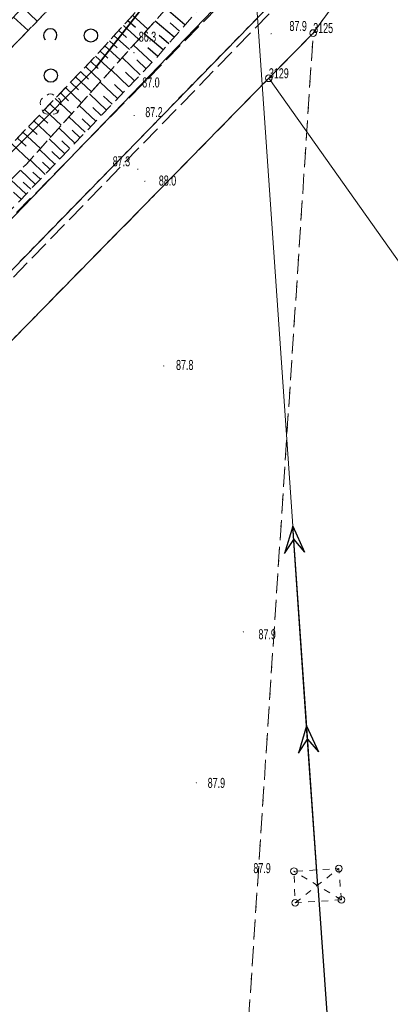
# Model space of a CAD drawing. Header units: metres. Extents: x 6524698 to 6533081, y 5883213 to 5896811.
# Tile 64 of 131: x 6528693 to 6528721, y 5890083 to 5890157. Entities that reach past the tile are written whole.
import ezdxf

# ---------------------------------------------------------------- set-up
doc = ezdxf.new("R2010")
doc.units = ezdxf.units.M
for name, pattern in [('mapa zasadnicza$0$1.0_0.5', [1.5, 1, -0.5]), ('mapa zasadnicza$0$1.5_0.5', [2, 1.5, -0.5]), ('mapa zasadnicza$0$219-500', [0]), ('mapa zasadnicza$0$egkk-500', [2, 1.5, -0.5]), ('mapa zasadnicza$0$egug-500', [1, 0.5, -0.5]), ('mapa zasadnicza$0$suep_wn_500', [0]), ('mapa zasadnicza$0$supp_500', [1, 0.5, -0.5])]:
    doc.linetypes.add(name, pattern=pattern)
for name, color, linetype in [('mapa zasadnicza$0$000 Inne (niezydentyfikowane)', 7, 'Continuous'), ('mapa zasadnicza$0$202-punkt graniczny', 7, 'Continuous'), ('mapa zasadnicza$0$202-punkt graniczny-Atr103', 7, 'Continuous'), ('mapa zasadnicza$0$217-kontur klasyfikacyjny', 7, 'Continuous'), ('mapa zasadnicza$0$218-kontur użytku gruntowego', 7, 'Continuous'), ('mapa zasadnicza$0$219-działka ewidencyjna', 7, 'Continuous'), ('mapa zasadnicza$0$drzewo liściaste', 7, 'Continuous'), ('mapa zasadnicza$0$jezdnia', 7, 'Continuous'), ('mapa zasadnicza$0$ogrodzenie trwałe', 7, 'Continuous'), ('mapa zasadnicza$0$pikieta naturalna', 7, 'Continuous'), ('mapa zasadnicza$0$pikieta naturalna-Atr2', 7, 'Continuous'), ('mapa zasadnicza$0$przewód elektroenergetyczny wysokiego napięcia', 7, 'Continuous'), ('mapa zasadnicza$0$przewód wodociągowy', 7, 'Continuous'), ('mapa zasadnicza$0$skarpa nieumocniona', 7, 'Continuous'), ('mapa zasadnicza$0$słup przewodów napowietrznych', 7, 'Continuous'), ('mapa zasadnicza$0$zadrzewienie  zakrzewienie', 7, 'Continuous')]:
    doc.layers.add(name, color=color, linetype=linetype)
doc.styles.add('mapa zasadnicza$0$STANDARD', font='Working1250', dxfattribs={"width": 0.75})
doc.linetypes.add('mapa zasadnicza$0$902-500', pattern='A,3.75,0,[1,ksztalty.shx,S=0.5,R=0,X=0,Y=0],3.75', length=7.5)

# ---------------------------------------------------------------- blocks, each defined once
blk = doc.blocks.new('mapa zasadnicza$0$202')
at = {"color": 0, "linetype": 'Continuous', "lineweight": 0}
blk.add_circle((0, 0), 0.25, dxfattribs=at)
blk = doc.blocks.new('mapa zasadnicza$0$OP021')
at = {"linetype": 'Continuous', "lineweight": 13}
h = blk.add_hatch(color=0, dxfattribs=at)
edge = h.paths.add_edge_path()
edge.add_arc((0, 0), 0.05, 0, 360)
at = {"color": 0, "linetype": 'Continuous', "lineweight": 13}
for centre, start, end in [((0, 0.4), 49.272, 130.728), ((-0.38, 0.124), 121.308, 202.548), ((0.38, 0.124), 337.452, 58.692), ((-0.235, -0.324), 193.221, 274.871), ((0.235, -0.324), 265.129, 346.779)]:
    blk.add_arc(centre, 0.4, start, end, dxfattribs=at)
blk = doc.blocks.new('mapa zasadnicza$0$PW01')
at = {"linetype": 'Continuous', "lineweight": 13}
h = blk.add_hatch(color=0, dxfattribs=at)
edge = h.paths.add_edge_path()
edge.add_arc((0, 0), 0.045, 0, 360)
blk = doc.blocks.new('mapa zasadnicza$0$OTZK1')
at = {"color": 0, "linetype": 'Continuous'}
blk.add_circle((0, 0), 0.5, dxfattribs=at)
blk = doc.blocks.new('mapa zasadnicza$0$OTZK2')
at = {"color": 0, "linetype": 'Continuous'}
blk.add_arc((0, 0), 0.5, 318.85, 221.162, dxfattribs=at)
blk = doc.blocks.new('mapa zasadnicza$0$SM05')
at = {"color": 0, "linetype": 'Continuous', "lineweight": 13}
blk.add_circle((0, 0), 0.25, dxfattribs=at)
blk = doc.blocks.new('mapa zasadnicza$0$SUEP3')
at = {"color": 0, "linetype": 'Continuous'}
for p, q in [((12.003, 0), (10.003, 0.75)), ((10.003, 0.75), (11.003, 0)), ((27.003, 0), (25.003, 0.75)), ((25.003, 0.75), (26.003, 0)), ((0, 0), (12.003, 0)), ((12.003, 0), (10.003, -0.75)), ((11.003, 0), (10.003, -0.75)), ((12.003, 0), (27.003, 0)), ((27.003, 0), (25.003, -0.75)), ((26.003, 0), (25.003, -0.75))]:
    blk.add_line(p, q, dxfattribs=at)

msp = doc.modelspace()

# ---------------------------------------------------------------- linework, layer by layer
at = {"layer": 'mapa zasadnicza$0$000 Inne (niezydentyfikowane)', "color": 7, "linetype": 'Continuous', "lineweight": 25, "flags": 128}
for points in [[(6528693.42, 5890158.17), (6528694.53, 5890157.14)], [(6528705.59, 5890156.85), (6528704.19, 5890158.06)], [(6528692.74, 5890157.44), (6528693.84, 5890156.42)], [(6528701.67, 5890157.57), (6528702.81, 5890156.53)], [(6528700.98, 5890156.81), (6528702.12, 5890155.77)], [(6528701.32, 5890157.19), (6528701.89, 5890156.67)], [(6528704.78, 5890155.92), (6528703.36, 5890157.14)], [(6528705.19, 5890156.39), (6528704.48, 5890157)], [(6528700.28, 5890156.04), (6528701.43, 5890155)], [(6528700.63, 5890156.42), (6528701.2, 5890155.9)], [(6528703.96, 5890154.97), (6528702.52, 5890156.21)], [(6528704.37, 5890155.44), (6528703.66, 5890156.06)], [(6528699.58, 5890155.27), (6528700.74, 5890154.22)], [(6528699.93, 5890155.66), (6528700.51, 5890155.13)], [(6528703.12, 5890154.02), (6528701.74, 5890155.34)], [(6528703.55, 5890154.49), (6528702.82, 5890155.12)], [(6528698.88, 5890154.5), (6528700.04, 5890153.45)], [(6528699.23, 5890154.89), (6528699.81, 5890154.36)], [(6528702.24, 5890153.11), (6528700.89, 5890154.4)], [(6528698.15, 5890153.73), (6528699.3, 5890152.63)], [(6528698.52, 5890154.12), (6528699.09, 5890153.57)], [(6528702.68, 5890153.56), (6528701.99, 5890154.22)], [(6528697.4, 5890152.95), (6528698.58, 5890151.83)], [(6528697.78, 5890153.34), (6528698.36, 5890152.79)], [(6528701.38, 5890152.21), (6528700.06, 5890153.47)], [(6528701.81, 5890152.66), (6528701.14, 5890153.3)], [(6528696.65, 5890152.15), (6528697.84, 5890151.01)], [(6528697.03, 5890152.55), (6528697.62, 5890151.99)], [(6528700.54, 5890151.33), (6528699.25, 5890152.57)], [(6528700.96, 5890151.77), (6528700.3, 5890152.39)], [(6528695.87, 5890151.34), (6528697.09, 5890150.18)], [(6528696.26, 5890151.75), (6528696.87, 5890151.17)], [(6528699.72, 5890150.47), (6528698.45, 5890151.68)], [(6528700.13, 5890150.9), (6528699.49, 5890151.51)], [(6528695.48, 5890150.93), (6528696.1, 5890150.34)], [(6528698.91, 5890149.63), (6528697.67, 5890150.81)], [(6528699.31, 5890150.05), (6528698.68, 5890150.65)], [(6528694.68, 5890150.09), (6528695.31, 5890149.49)], [(6528695.08, 5890150.51), (6528696.33, 5890149.33)], [(6528698.12, 5890148.8), (6528696.9, 5890149.96)], [(6528693.87, 5890149.24), (6528694.51, 5890148.63)], [(6528694.28, 5890149.66), (6528695.55, 5890148.46)], [(6528697.35, 5890147.99), (6528696.15, 5890149.13)], [(6528698.51, 5890149.21), (6528697.9, 5890149.8)], [(6528693.05, 5890148.37), (6528693.7, 5890147.75)], [(6528693.46, 5890148.8), (6528694.76, 5890147.58)], [(6528697.73, 5890148.39), (6528697.13, 5890148.97)], [(6528692.63, 5890147.93), (6528693.95, 5890146.68)], [(6528696.59, 5890147.19), (6528695.42, 5890148.31)], [(6528696.96, 5890147.59), (6528696.37, 5890148.15)], [(6528695.84, 5890146.42), (6528694.7, 5890147.51)], [(6528696.21, 5890146.8), (6528695.63, 5890147.36)], [(6528695.11, 5890145.65), (6528693.99, 5890146.73)], [(6528695.48, 5890146.03), (6528694.91, 5890146.57)], [(6528694.4, 5890144.9), (6528693.28, 5890145.97)], [(6528694.76, 5890145.28), (6528694.2, 5890145.81)], [(6528693.69, 5890144.16), (6528692.55, 5890145.24)], [(6528694.04, 5890144.53), (6528693.48, 5890145.07)], [(6528693.33, 5890143.78), (6528692.76, 5890144.32)]]:
    msp.add_lwpolyline(points, dxfattribs=at)
at = {"layer": 'mapa zasadnicza$0$217-kontur klasyfikacyjny', "color": 92, "linetype": 'mapa zasadnicza$0$egkk-500', "lineweight": 18, "flags": 128}
for points in [[(6528737.66, 5890187.22), (6528715.19, 5890156.24)], [(6528708.79, 5890058.37), (6528715.19, 5890156.24)], [(6528715.19, 5890156.24), (6528711.87, 5890152.85)], [(6528711.87, 5890152.85), (6528675.91, 5890116.14)]]:
    msp.add_lwpolyline(points, dxfattribs=at)
at = {"layer": 'mapa zasadnicza$0$218-kontur użytku gruntowego', "color": 3, "linetype": 'mapa zasadnicza$0$egug-500', "lineweight": 18, "flags": 128}
for points in [[(6528737.66, 5890187.22), (6528715.19, 5890156.24)], [(6528673.04, 5890118.35), (6528712.35, 5890158.76)], [(6528708.79, 5890058.37), (6528715.19, 5890156.24)], [(6528715.19, 5890156.24), (6528711.87, 5890152.85)], [(6528711.87, 5890152.85), (6528675.91, 5890116.14)]]:
    msp.add_lwpolyline(points, dxfattribs=at)
at = {"layer": 'mapa zasadnicza$0$219-działka ewidencyjna', "color": 7, "linetype": 'mapa zasadnicza$0$219-500', "lineweight": 18, "flags": 128}
for points in [[(6528737.66, 5890187.22), (6528715.19, 5890156.24)], [(6528673.04, 5890118.35), (6528712.35, 5890158.76)], [(6528715.19, 5890156.24), (6528711.87, 5890152.85)], [(6528711.87, 5890152.85), (6528675.91, 5890116.14)], [(6528711.87, 5890152.85), (6528845.15, 5889964.55)]]:
    msp.add_lwpolyline(points, dxfattribs=at)
at = {"layer": 'mapa zasadnicza$0$jezdnia', "color": 7, "linetype": 'mapa zasadnicza$0$1.5_0.5', "lineweight": 18, "flags": 128}
msp.add_lwpolyline([(6528488.71, 5889875.76), (6528485.33, 5889878.04), (6528508.1, 5889912.7), (6528523.92, 5889938.29), (6528532.84, 5889949.75), (6528552.11, 5889976.94), (6528569.39, 5890002.59), (6528578.59, 5890017.78), (6528590.02, 5890034.23), (6528591.86, 5890037.23), (6528602.96, 5890051.02), (6528617.54, 5890066.41), (6528618.65, 5890067.59), (6528626.38, 5890075.23), (6528628.27, 5890076.76), (6528716.92, 5890167.22), (6528719.37, 5890165.4), (6528643.06, 5890086.71), (6528620.1, 5890064.08), (6528606.32, 5890048.07), (6528598.74, 5890040), (6528581.9, 5890015.11), (6528572.27, 5890000.79), (6528555.06, 5889975.35), (6528535.49, 5889947.79), (6528526.42, 5889934.67), (6528511, 5889910.5)], close=True, dxfattribs=at)
at = {"layer": 'mapa zasadnicza$0$ogrodzenie trwałe', "color": 7, "linetype": 'mapa zasadnicza$0$902-500', "lineweight": 35, "flags": 128}
msp.add_lwpolyline([(6528621.19, 5890077.57), (6528634.3, 5890090.96), (6528643.4, 5890097.88), (6528698.9, 5890153.64), (6528711.35, 5890169.61), (6528708.91, 5890187.79), (6528593.16, 5890174.35), (6528587.84, 5890159.47), (6528612.19, 5890115.36), (6528609.09, 5890113.61), (6528574.8, 5890093.42), (6528584.2, 5890067.75), (6528598.71, 5890054.5), (6528616.72, 5890072.99)], dxfattribs=at)
at = {"layer": 'mapa zasadnicza$0$przewód elektroenergetyczny wysokiego napięcia', "color": 1, "linetype": 'mapa zasadnicza$0$suep_wn_500', "lineweight": 18, "flags": 128}
for points in [[(6528697.67, 5890349.86), (6528715.53, 5890092.34)], [(6528715.53, 5890092.34), (6528741.23, 5889735.54)]]:
    msp.add_lwpolyline(points, dxfattribs=at)
at = {"layer": 'mapa zasadnicza$0$przewód wodociągowy', "color": 5, "linetype": 'Continuous', "lineweight": 18, "flags": 128}
msp.add_lwpolyline([(6528623.33, 5890082.14), (6528623.61, 5890081.8), (6528624.02, 5890081.37), (6528628.27, 5890076.76), (6528652.28, 5890100.47), (6528716.45, 5890167.09), (6528737.12, 5890191.87), (6528734.4, 5890204.21), (6528736.66, 5890207.35), (6528765.25, 5890244.71), (6528794.11, 5890284.29), (6528823.12, 5890322.78), (6528853.01, 5890360.77), (6528881.75, 5890400.14), (6528911.61, 5890439.05), (6528983.81, 5890532.9), (6528991.67, 5890546.04), (6529025.83, 5890646.85), (6529027.5, 5890650.02), (6529036.45, 5890658.09), (6529063.84, 5890678.46), (6529091.59, 5890696.67), (6529142.88, 5890718.12), (6529234.45, 5890757.63)], dxfattribs=at)
at = {"layer": 'mapa zasadnicza$0$skarpa nieumocniona', "color": 7, "linetype": 'mapa zasadnicza$0$1.0_0.5', "lineweight": 18, "flags": 128}
for points in [[(6528639.46, 5890098.39), (6528647.71, 5890107.66), (6528649.28, 5890111.7), (6528664.54, 5890127.13), (6528700.48, 5890165.75), (6528704.84, 5890169.67), (6528709.8, 5890172.03), (6528700.81, 5890163.63), (6528681.48, 5890143.65), (6528663.94, 5890125.29), (6528650.79, 5890111.11), (6528649.39, 5890106.75)], [(6528639.46, 5890098.39), (6528647.71, 5890107.66), (6528649.28, 5890111.7), (6528664.54, 5890127.13), (6528700.48, 5890165.75), (6528704.84, 5890169.67), (6528709.8, 5890172.03), (6528700.81, 5890163.63), (6528681.48, 5890143.65), (6528663.94, 5890125.29), (6528650.79, 5890111.11), (6528649.39, 5890106.75)], [(6528643.72, 5890095.72), (6528642.66, 5890096.97), (6528681.81, 5890136.55), (6528698.88, 5890154.5), (6528712.77, 5890169.78), (6528713.76, 5890168.71), (6528693.69, 5890146.39), (6528676.08, 5890128.56), (6528667.53, 5890119.95), (6528660.46, 5890112.76)], [(6528643.72, 5890095.72), (6528642.66, 5890096.97), (6528681.81, 5890136.55), (6528698.88, 5890154.5), (6528712.77, 5890169.78), (6528713.76, 5890168.71), (6528693.69, 5890146.39), (6528676.08, 5890128.56), (6528667.53, 5890119.95), (6528660.46, 5890112.76)], [(6528714.92, 5890167.66), (6528703.42, 5890154.34), (6528701.8, 5890152.65), (6528687, 5890137.16), (6528667.95, 5890118.32), (6528657.51, 5890107.97), (6528649.84, 5890100.2), (6528644.67, 5890094.54), (6528643.72, 5890095.72), (6528660.46, 5890112.76), (6528667.53, 5890119.95), (6528676.08, 5890128.56), (6528693.69, 5890146.39), (6528713.76, 5890168.71)], [(6528714.92, 5890167.66), (6528703.42, 5890154.34), (6528701.8, 5890152.65), (6528687, 5890137.16), (6528667.95, 5890118.32), (6528657.51, 5890107.97), (6528649.84, 5890100.2), (6528644.67, 5890094.54), (6528643.72, 5890095.72), (6528660.46, 5890112.76), (6528667.53, 5890119.95), (6528676.08, 5890128.56), (6528693.69, 5890146.39), (6528713.76, 5890168.71)]]:
    msp.add_lwpolyline(points, close=True, dxfattribs=at)
at = {"layer": 'mapa zasadnicza$0$słup przewodów napowietrznych', "color": 7, "linetype": 'mapa zasadnicza$0$supp_500', "lineweight": 18, "flags": 128}
for points in [[(6528717.3, 5890091.28), (6528713.84, 5890091.06), (6528713.75, 5890093.42), (6528717.11, 5890093.62)], [(6528717.3, 5890091.28), (6528713.75, 5890093.42)], [(6528713.84, 5890091.06), (6528717.11, 5890093.62)], [(6528717.3, 5890091.28), (6528717.11, 5890093.62)]]:
    msp.add_lwpolyline(points, dxfattribs=at)
at = {"layer": 'mapa zasadnicza$0$zadrzewienie  zakrzewienie', "color": 7, "linetype": 'mapa zasadnicza$0$1.0_0.5', "lineweight": 18, "flags": 128}
msp.add_lwpolyline([(6528642.66, 5890096.97), (6528639.46, 5890098.39), (6528649.39, 5890106.75), (6528650.79, 5890111.11), (6528663.94, 5890125.29), (6528681.48, 5890143.65), (6528700.81, 5890163.63), (6528709.8, 5890172.03), (6528712.77, 5890169.78), (6528698.88, 5890154.5), (6528681.81, 5890136.55)], close=True, dxfattribs=at)

# ---------------------------------------------------------------- block references
at = {"layer": 'mapa zasadnicza$0$202-punkt graniczny', "color": 7, "linetype": 'Continuous', "lineweight": 18}
for p in [(6528715.19, 5890156.24), (6528711.87, 5890152.85)]:
    msp.add_blockref('mapa zasadnicza$0$202', p, dxfattribs=at)
at = {"layer": 'mapa zasadnicza$0$drzewo liściaste', "color": 94, "linetype": 'Continuous', "lineweight": 18}
msp.add_blockref('mapa zasadnicza$0$OP021', (6528695.52, 5890150.89), dxfattribs=at)
at = {"layer": 'mapa zasadnicza$0$pikieta naturalna', "color": 7, "linetype": 'Continuous', "lineweight": 13}
for p in [(6528712.04, 5890156.19), (6528701.77, 5890154.77), (6528701.8, 5890152.65), (6528701.78, 5890150.06), (6528702.06, 5890146.03), (6528702.59, 5890145.13), (6528704, 5890131.29), (6528709.96, 5890111.36), (6528706.44, 5890100.05), (6528713.75, 5890093.42)]:
    msp.add_blockref('mapa zasadnicza$0$PW01', p, dxfattribs=at)
at = {"layer": 'mapa zasadnicza$0$przewód elektroenergetyczny wysokiego napięcia', "color": 1, "linetype": 'Continuous', "lineweight": 18}
for rotation in [93.96700000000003, 274.12]:
    msp.add_blockref('mapa zasadnicza$0$SUEP3', (6528715.53, 5890092.34), dxfattribs=dict(at, rotation=rotation))
at = {"layer": 'mapa zasadnicza$0$słup przewodów napowietrznych', "color": 7, "linetype": 'Continuous', "lineweight": 18}
for p in [(6528717.11, 5890093.62), (6528713.75, 5890093.42), (6528717.3, 5890091.28), (6528713.84, 5890091.06)]:
    msp.add_blockref('mapa zasadnicza$0$SM05', p, dxfattribs=at)
at = {"layer": 'mapa zasadnicza$0$zadrzewienie  zakrzewienie', "color": 7, "linetype": 'Continuous', "lineweight": 18}
for name, p in [('mapa zasadnicza$0$OTZK2', (6528695.504, 5890156.067)), ('mapa zasadnicza$0$OTZK1', (6528698.546, 5890156.056)), ('mapa zasadnicza$0$OTZK1', (6528695.546, 5890153.056))]:
    msp.add_blockref(name, p, dxfattribs=at)

# ---------------------------------------------------------------- texts
at = {"layer": 'mapa zasadnicza$0$202-punkt graniczny-Atr103', "color": 7, "style": 'mapa zasadnicza$0$STANDARD', "width": 0.667}
for s, p in [('3125', (6528715.19, 5890156.24)), ('3129', (6528711.87, 5890152.85))]:
    msp.add_text(s, height=0.75, dxfattribs=at).set_placement(p)
at = {"layer": 'mapa zasadnicza$0$pikieta naturalna-Atr2', "color": 7, "style": 'mapa zasadnicza$0$STANDARD', "width": 0.667}
for s, p in [('87.9', (6528713.41, 5890156.39)), ('86.3', (6528702.13, 5890155.59)), ('87.0', (6528702.39, 5890152.16)), ('87.2', (6528702.62, 5890149.94)), ('87.3', (6528700.18, 5890146.25)), ('88.0', (6528703.63, 5890144.81)), ('87.8', (6528704.92, 5890130.99)), ('87.9', (6528711.09, 5890110.81)), ('87.9', (6528707.29, 5890099.67)), ('87.9', (6528710.71, 5890093.28))]:
    msp.add_text(s, height=0.75, dxfattribs=at).set_placement(p)

doc.saveas('drawing.dxf')
